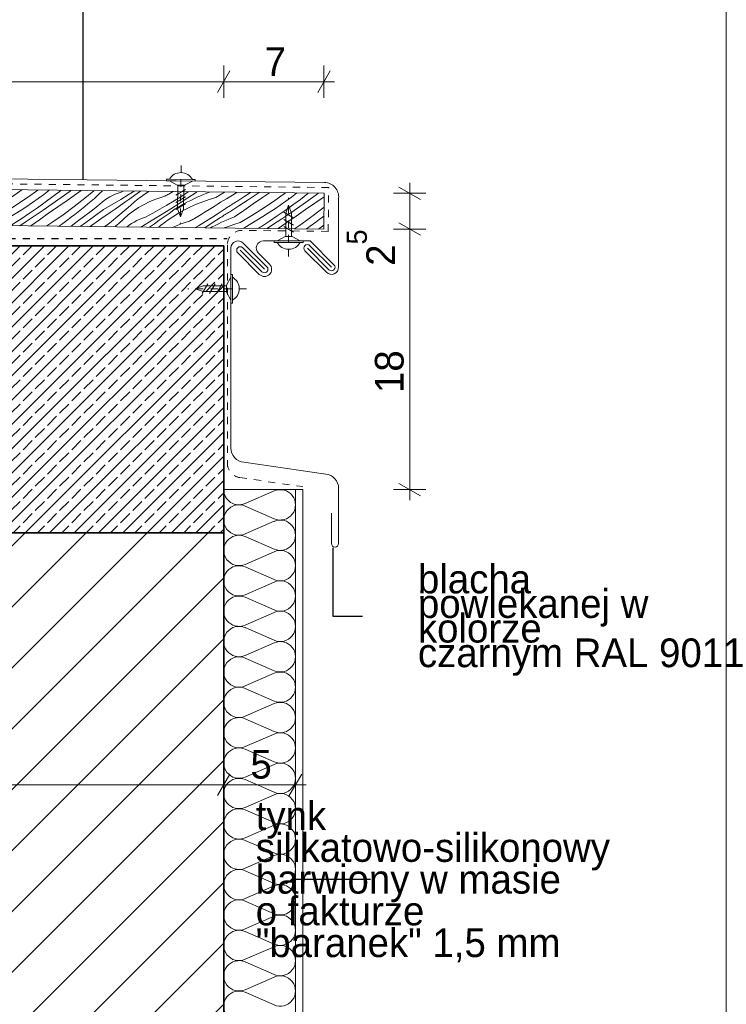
# Model space of a CAD drawing. Extents: x -109972 to -86652, y 98618 to 122888.
# Tile 24 of 74: x -96298 to -95805, y 106940 to 107626. Entities that reach past the tile are written whole.
import ezdxf

# ---------------------------------------------------------------- set-up
doc = ezdxf.new("R2010")
doc.units = 0
doc.header["$MEASUREMENT"] = 0
doc.linetypes.add('Dashed', pattern=[56.444445, 28.222222, -28.222222])
doc.linetypes.add('Hidden Line', pattern=[10, 5, -5])
for name, color, linetype, lineweight in [('A-Opisy_Nr_Pióra__21', 7, 'Continuous', 13), ('Arch konstrukcja dachu_Nr_Pióra__21', 7, 'Continuous', 13), ('ARCH TABELA_Nr_Pióra__21', 7, 'Continuous', 13), ('Arch wykończenie_Nr_Pióra__46', 5, 'Continuous', 13), ('Arch wymiary_Nr_Pióra__21', 7, 'Continuous', 13), ('Arch ściany nośne_Nr_Pióra__21', 7, 'Continuous', 13), ('Arch ściany nośne_Nr_Pióra__27', 7, 'Continuous', 35), ('INWENT.ŚCIANY_Nr_Pióra__1', 7, 'Continuous', 25), ('INWENT.ŚCIANY_Nr_Pióra__21', 7, 'Continuous', 13)]:
    doc.layers.add(name, color=color, linetype=linetype, lineweight=lineweight)
doc.layers.add('Arch ocieplenie', color=7, linetype='Continuous')
doc.layers.add('Arch wymiary', color=7, linetype='Continuous')
for name, color, linetype, lineweight, true_color in [('Arch ocieplenie_Nr_Pióra__24', 7, 'Continuous', 13, 0x029e21), ('Arch stropy_Nr_Pióra__3', 7, 'Continuous', 18, 0xff6600), ('Arch wykończenie_Nr_Pióra__14', 7, 'Continuous', 18, 0xbd8b17), ('arch wypelnienia_Nr_Pióra__104', 7, 'Continuous', 13, 0x876532)]:
    doc.layers.add(name, color=color, linetype=linetype, lineweight=lineweight, true_color=true_color)
doc.styles.add('GENERATED_STYLE_2', font='txt')
doc.styles.add('GENERATED_STYLE_3', font='txt')
doc.styles.add('GENERATED_STYLE_4', font='txt')
doc.dimstyles.new('GENERATED_STYLE__3', dxfattribs={"dimtxt": 20, "dimasz": 11.4, "dimexe": 0.18, "dimexo": 0, "dimgap": 0.09, "dimtad": 1, "dimdec": 0, "dimlfac": 0.1, "dimzin": 0, "dimdsep": 46, "dimtxsty": 'GENERATED_STYLE_2', "dimblk": 'ARROWHEAD_2', "dimblk1": 'ARROWHEAD_2', "dimblk2": 'ARROWHEAD_2', "dimcen": 0.09, "dimclrd": 7, "dimclre": 7, "dimclrt": 7, "dimazin": 0, "dimtfac": 1, "dimtdec": 4, "dimtmove": 0, "dimatfit": 3, "dimfxl": 0, "dimtolj": 1, "dimtzin": 0, "dimarcsym": 0})
doc.dimstyles.new('GENERATED_STYLE__4', dxfattribs={"dimtxt": 20, "dimasz": 11.4, "dimexe": 0.18, "dimexo": 0, "dimgap": 0.09, "dimtad": 1, "dimtih": 1, "dimtoh": 1, "dimdec": 0, "dimlfac": 0.1, "dimzin": 0, "dimdsep": 46, "dimtxsty": 'GENERATED_STYLE_2', "dimblk": 'ARROWHEAD_2', "dimblk1": 'ARROWHEAD_2', "dimblk2": 'ARROWHEAD_2', "dimcen": 0.09, "dimclrd": 7, "dimclre": 7, "dimclrt": 7, "dimazin": 0, "dimtfac": 1, "dimtdec": 4, "dimtmove": 0, "dimatfit": 3, "dimfxl": 0, "dimtolj": 1, "dimtzin": 0, "dimarcsym": 0})
doc.dimstyles.new('GENERATED_STYLE__5', dxfattribs={"dimtxt": 0.18, "dimasz": 27.36, "dimexe": 0.18, "dimexo": 0.0625, "dimgap": 0.09, "dimtad": 0, "dimtih": 1, "dimtoh": 1, "dimdec": 4, "dimzin": 0, "dimdsep": 46, "dimcen": 0.09, "dimadec": 0, "dimazin": 0, "dimtfac": 1, "dimtdec": 4, "dimtmove": 0, "dimatfit": 3, "dimldrblk": 'ARROWHEAD_5', "dimfxl": 0, "dimtolj": 1, "dimtzin": 0, "dimarcsym": 0})

# ---------------------------------------------------------------- blocks, each defined once
blk = doc.blocks.new('*X34')
at = {"layer": 'arch wypelnienia_Nr_Pióra__104', "linetype": 'Continuous'}
for p, q in [((-96331.46, 107504.84), (-96327.21, 107507.43)), ((-96321.84, 107505.25), (-96318.48, 107507.33)), ((-96313.14, 107504.63), (-96309.29, 107507.23)), ((-96304.51, 107506.21), (-96303.1, 107507.16)), ((-96300.91, 107503.72), (-96296.08, 107507.08)), ((-96292.21, 107501.71), (-96284.82, 107506.96)), ((-96278.44, 107505.73), (-96276.94, 107506.87)), ((-96274.47, 107502.42), (-96269.2, 107506.4)), ((-96269.2, 107506.4), (-96268.71, 107506.78)), ((-96262.46, 107506.29), (-96261.91, 107506.7)), ((-96258.02, 107504.27), (-96254.65, 107506.62)), ((-96252.16, 107501.43), (-96245.96, 107506.53)), ((-96242.41, 107504.16), (-96239.77, 107506.46)), ((-96332.39, 107498.88), (-96330.16, 107500.34)), ((-96330.16, 107500.34), (-96325.98, 107502.76)), ((-96325.98, 107502.76), (-96321.84, 107505.25)), ((-96321.48, 107499.22), (-96320.54, 107499.82)), ((-96320.54, 107499.82), (-96319.61, 107500.42)), ((-96319.61, 107500.42), (-96318.67, 107501.02)), ((-96318.67, 107501.02), (-96313.14, 107504.63)), ((-96317.28, 107497.85), (-96310.87, 107501.99)), ((-96310.87, 107501.99), (-96304.51, 107506.21)), ((-96307.37, 107499.24), (-96300.91, 107503.72)), ((-96300.13, 107496.36), (-96292.21, 107501.71)), ((-96288.61, 107498.36), (-96284.66, 107501.15)), ((-96284.66, 107501.15), (-96280.76, 107503.99)), ((-96280.76, 107503.99), (-96278.44, 107505.73)), ((-96279.8, 107498.5), (-96274.47, 107502.42)), ((-96274.87, 107497.4), (-96268.64, 107501.81)), ((-96270.94, 107495.28), (-96264.48, 107499.78)), ((-96268.64, 107501.81), (-96262.46, 107506.29)), ((-96264.48, 107499.78), (-96258.02, 107504.27)), ((-96259.69, 107495.53), (-96252.16, 107501.43)), ((-96247.78, 107499.16), (-96245.57, 107501.04)), ((-96245.57, 107501.04), (-96242.41, 107504.16)), ((-96240.14, 107498.55), (-96238.44, 107499.86)), ((-96238.44, 107499.86), (-96236.66, 107501.06)), ((-96236.66, 107501.06), (-96234.82, 107502.17)), ((-96234.82, 107502.17), (-96232.92, 107503.16)), ((-96233.24, 107496.91), (-96227.23, 107500.46)), ((-96232.92, 107503.16), (-96230.97, 107504.05)), ((-96230.97, 107504.05), (-96228.97, 107504.83)), ((-96228.97, 107504.83), (-96226.93, 107505.49)), ((-96227.23, 107500.46), (-96221.25, 107504.06)), ((-96226.93, 107505.49), (-96225.46, 107506.3)), ((-96224.25, 107498.54), (-96220.84, 107500.95)), ((-96221.25, 107504.06), (-96217.74, 107506.21)), ((-96220.84, 107500.95), (-96217.43, 107503.37)), ((-96217.43, 107503.37), (-96214.02, 107505.79)), ((-96217.34, 107498.99), (-96216.27, 107499.85)), ((-96216.27, 107499.85), (-96215.18, 107500.7)), ((-96215.18, 107500.7), (-96214.09, 107501.53)), ((-96214.09, 107501.53), (-96212.99, 107502.35)), ((-96214.02, 107505.79), (-96213.49, 107506.17)), ((-96212.99, 107502.35), (-96211.88, 107503.16)), ((-96207.99, 107505.8), (-96211.88, 107503.16)), ((-96207.51, 107506.1), (-96207.99, 107505.8)), ((-96206.94, 107498.92), (-96202.84, 107500.6)), ((-96202.84, 107500.6), (-96198.63, 107502.01)), ((-96198.63, 107502.01), (-96197.88, 107502.25)), ((-96197.88, 107502.25), (-96197.14, 107502.52)), ((-96197.14, 107502.52), (-96196.4, 107502.81)), ((-96196.4, 107502.81), (-96195.68, 107503.13)), ((-96195.68, 107503.13), (-96194.97, 107503.47)), ((-96194.97, 107503.47), (-96194.27, 107503.84)), ((-96194.27, 107503.84), (-96193.59, 107504.23)), ((-96193.59, 107504.23), (-96192.91, 107504.65)), ((-96192.91, 107504.65), (-96190.76, 107505.92)), ((-96190.07, 107499.47), (-96185.2, 107502.47)), ((-96186.43, 107497.73), (-96180.57, 107501.53)), ((-96185.2, 107502.47), (-96180.37, 107505.53)), ((-96178.4, 107499.83), (-96180.58, 107498.7)), ((-96180.57, 107501.53), (-96174.74, 107505.37)), ((-96180.37, 107505.53), (-96179.96, 107505.8)), ((-96176.2, 107500.91), (-96178.4, 107499.83)), ((-96173.98, 107501.96), (-96176.2, 107500.91)), ((-96174.74, 107505.37), (-96174.15, 107505.73)), ((-96171.74, 107502.98), (-96173.98, 107501.96)), ((-96169.49, 107503.96), (-96171.74, 107502.98)), ((-96165.51, 107500.43), (-96169.95, 107498.9)), ((-96167.23, 107504.9), (-96169.49, 107503.96)), ((-96165.36, 107505.63), (-96167.23, 107504.9)), ((-96161, 107501.76), (-96165.51, 107500.43)), ((-96161, 107501.76), (-96154.83, 107505.52)), ((-96157.75, 107498.45), (-96153.57, 107500.87)), ((-96153.57, 107500.87), (-96149.43, 107503.35)), ((-96149.43, 107503.35), (-96146.09, 107505.42)), ((-96146.26, 107499.12), (-96140.73, 107502.74)), ((-96144.87, 107495.95), (-96138.46, 107500.1)), ((-96140.73, 107502.74), (-96136.9, 107505.32)), ((-96138.46, 107500.1), (-96132.1, 107504.31)), ((-96134.96, 107497.34), (-96128.5, 107501.83)), ((-96132.1, 107504.31), (-96130.71, 107505.25)), ((-96128.5, 107501.83), (-96123.69, 107505.17)), ((-96127.72, 107494.47), (-96119.8, 107499.82)), ((-96119.8, 107499.82), (-96112.42, 107505.05)), ((-96112.25, 107499.25), (-96108.35, 107502.1)), ((-96108.35, 107502.1), (-96106.03, 107503.84)), ((-96107.39, 107496.61), (-96102.06, 107500.52)), ((-96106.03, 107503.84), (-96104.55, 107504.96)), ((-96102.46, 107495.51), (-96096.23, 107499.92)), ((-96102.06, 107500.52), (-96096.79, 107504.51)), ((-96096.79, 107504.51), (-96096.32, 107504.87)), ((-96096.23, 107499.92), (-96090.05, 107504.4)), ((-96092.07, 107497.88), (-96085.61, 107502.38)), ((-96090.05, 107504.4), (-96089.52, 107504.79)), ((-96085.61, 107502.38), (-96085.41, 107502.52)), ((-96341.46, 107493.17), (-96341.41, 107493.21)), ((-96341.41, 107493.21), (-96339.14, 107494.6)), ((-96339.14, 107494.6), (-96336.88, 107496.01)), ((-96336.88, 107496.01), (-96334.63, 107497.44)), ((-96335.73, 107489.99), (-96330.94, 107493.1)), ((-96334.63, 107497.44), (-96332.39, 107498.88)), ((-96330.94, 107493.1), (-96326.18, 107496.27)), ((-96326.18, 107496.27), (-96325.24, 107496.86)), ((-96326.12, 107492.29), (-96325.32, 107492.78)), ((-96325.32, 107492.78), (-96324.53, 107493.27)), ((-96325.24, 107496.86), (-96324.3, 107497.45)), ((-96324.53, 107493.27), (-96323.73, 107493.77)), ((-96324.3, 107497.45), (-96323.36, 107498.04)), ((-96323.73, 107493.77), (-96317.28, 107497.85)), ((-96323.36, 107498.04), (-96322.42, 107498.63)), ((-96322.42, 107498.63), (-96321.48, 107499.22)), ((-96320.3, 107490.26), (-96313.84, 107494.75)), ((-96313.84, 107494.75), (-96307.37, 107499.24)), ((-96308.18, 107491.2), (-96300.13, 107496.36)), ((-96300.69, 107490.36), (-96296.62, 107492.97)), ((-96296.62, 107492.97), (-96292.59, 107495.63)), ((-96292.59, 107495.63), (-96288.61, 107498.36)), ((-96290.61, 107490.9), (-96285.18, 107494.66)), ((-96287.46, 107488.77), (-96281.14, 107493.05)), ((-96285.18, 107494.66), (-96279.8, 107498.5)), ((-96281.14, 107493.05), (-96274.87, 107497.4)), ((-96277.4, 107490.79), (-96270.94, 107495.28)), ((-96267.36, 107489.82), (-96259.69, 107495.53)), ((-96256.78, 107491.84), (-96254.51, 107493.64)), ((-96254.51, 107493.64), (-96252.25, 107495.46)), ((-96252.25, 107495.46), (-96250.01, 107497.3)), ((-96252.15, 107488.97), (-96246.93, 107493.03)), ((-96250.01, 107497.3), (-96247.78, 107499.16)), ((-96246.93, 107493.03), (-96241.77, 107497.16)), ((-96245.41, 107488.86), (-96239.28, 107493.4)), ((-96241.77, 107497.16), (-96240.14, 107498.55)), ((-96239.28, 107493.4), (-96233.24, 107496.91)), ((-96234.52, 107491.34), (-96231.09, 107493.74)), ((-96231.09, 107493.74), (-96227.67, 107496.14)), ((-96227.72, 107490.07), (-96220.48, 107496.32)), ((-96227.67, 107496.14), (-96224.25, 107498.54)), ((-96220.48, 107496.32), (-96219.44, 107497.22)), ((-96219.44, 107497.22), (-96218.4, 107498.11)), ((-96218.48, 107492.32), (-96214.78, 107494.77)), ((-96218.4, 107498.11), (-96217.34, 107498.99)), ((-96214.78, 107494.77), (-96210.93, 107496.97)), ((-96210.93, 107496.97), (-96206.94, 107498.92)), ((-96204.88, 107490.82), (-96199.91, 107493.65)), ((-96199.91, 107493.65), (-96194.97, 107496.53)), ((-96198.24, 107490.28), (-96192.32, 107493.98)), ((-96194.97, 107496.53), (-96190.07, 107499.47)), ((-96193.57, 107490.78), (-96190.17, 107493.21)), ((-96192.32, 107493.98), (-96186.43, 107497.73)), ((-96190.17, 107493.21), (-96189.29, 107493.83)), ((-96189.29, 107493.83), (-96188.39, 107494.43)), ((-96188.39, 107494.43), (-96187.48, 107495)), ((-96187.48, 107495), (-96186.56, 107495.55)), ((-96182.83, 107493.14), (-96186.93, 107490.85)), ((-96186.56, 107495.55), (-96185.62, 107496.09)), ((-96185.62, 107496.09), (-96184.67, 107496.59)), ((-96184.67, 107496.59), (-96183.71, 107497.08)), ((-96183.71, 107497.08), (-96182.74, 107497.55)), ((-96178.62, 107495.25), (-96182.83, 107493.14)), ((-96180.58, 107498.7), (-96182.74, 107497.55)), ((-96174.33, 107497.17), (-96178.62, 107495.25)), ((-96169.95, 107498.9), (-96174.33, 107497.17)), ((-96169, 107491.31), (-96166.73, 107492.71)), ((-96166.73, 107492.71), (-96164.47, 107494.12)), ((-96164.47, 107494.12), (-96162.22, 107495.55)), ((-96162.22, 107495.55), (-96159.98, 107496.99)), ((-96159.98, 107496.99), (-96157.75, 107498.45)), ((-96158.53, 107491.21), (-96153.77, 107494.38)), ((-96153.77, 107494.38), (-96152.83, 107494.97)), ((-96152.83, 107494.97), (-96151.89, 107495.55)), ((-96151.89, 107495.55), (-96150.95, 107496.14)), ((-96151.32, 107491.87), (-96144.87, 107495.95)), ((-96150.95, 107496.14), (-96150.01, 107496.73)), ((-96150.01, 107496.73), (-96149.07, 107497.33)), ((-96149.07, 107497.33), (-96148.13, 107497.92)), ((-96148.13, 107497.92), (-96147.19, 107498.52)), ((-96147.89, 107488.37), (-96141.43, 107492.85)), ((-96147.19, 107498.52), (-96146.26, 107499.12)), ((-96141.43, 107492.85), (-96134.96, 107497.34)), ((-96135.77, 107489.3), (-96127.72, 107494.47)), ((-96124.21, 107491.07), (-96120.18, 107493.74)), ((-96120.18, 107493.74), (-96116.2, 107496.47)), ((-96118.2, 107489), (-96112.77, 107492.77)), ((-96116.2, 107496.47), (-96112.25, 107499.25)), ((-96112.77, 107492.77), (-96107.39, 107496.61)), ((-96108.73, 107491.16), (-96102.46, 107495.51)), ((-96104.99, 107488.89), (-96098.53, 107493.38)), ((-96098.53, 107493.38), (-96092.07, 107497.88)), ((-96094.95, 107487.92), (-96087.28, 107493.64)), ((-96087.28, 107493.64), (-96085.49, 107495.04)), ((-96341.46, 107486.38), (-96340.56, 107486.93)), ((-96341.06, 107482.66), (-96335.93, 107485.99)), ((-96340.56, 107486.93), (-96335.73, 107489.99)), ((-96335.93, 107485.99), (-96330.1, 107489.84)), ((-96329.34, 107486.43), (-96331.55, 107485.38)), ((-96330.1, 107489.84), (-96329.3, 107490.32)), ((-96327.1, 107487.44), (-96329.34, 107486.43)), ((-96329.3, 107490.32), (-96328.51, 107490.81)), ((-96328.51, 107490.81), (-96327.71, 107491.3)), ((-96327.71, 107491.3), (-96326.91, 107491.79)), ((-96324.85, 107488.42), (-96327.1, 107487.44)), ((-96326.91, 107491.79), (-96326.12, 107492.29)), ((-96322.58, 107489.36), (-96324.85, 107488.42)), ((-96320.3, 107490.26), (-96322.58, 107489.36)), ((-96316.35, 107486.23), (-96320.87, 107484.89)), ((-96316.35, 107486.23), (-96308.18, 107491.2)), ((-96308.93, 107485.33), (-96304.79, 107487.82)), ((-96304.79, 107487.82), (-96300.69, 107490.36)), ((-96301.62, 107483.59), (-96296.09, 107487.2)), ((-96296.09, 107487.2), (-96290.61, 107490.9)), ((-96293.82, 107484.56), (-96287.46, 107488.77)), ((-96289.91, 107482.09), (-96283.86, 107486.29)), ((-96283.86, 107486.29), (-96277.4, 107490.79)), ((-96275.15, 107484.28), (-96267.36, 107489.82)), ((-96267.61, 107483.72), (-96263.71, 107486.56)), ((-96263.71, 107486.56), (-96261.38, 107488.3)), ((-96261.38, 107488.3), (-96259.08, 107490.06)), ((-96259.08, 107490.06), (-96256.78, 107491.84)), ((-96257.42, 107484.99), (-96252.15, 107488.97)), ((-96251.59, 107484.38), (-96245.41, 107488.86)), ((-96247.43, 107482.34), (-96240.97, 107486.84)), ((-96240.97, 107486.84), (-96234.52, 107491.34)), ((-96235.11, 107484), (-96227.72, 107490.07)), ((-96228.52, 107483.61), (-96225.36, 107486.73)), ((-96225.36, 107486.73), (-96222.01, 107489.64)), ((-96222.01, 107489.64), (-96218.48, 107492.32)), ((-96215.87, 107485.73), (-96213.92, 107486.62)), ((-96213.92, 107486.62), (-96211.92, 107487.4)), ((-96211.92, 107487.4), (-96209.88, 107488.06)), ((-96210.18, 107483.03), (-96204.19, 107486.63)), ((-96209.88, 107488.06), (-96204.88, 107490.82)), ((-96204.19, 107486.63), (-96198.24, 107490.28)), ((-96203.78, 107483.52), (-96200.37, 107485.94)), ((-96200.37, 107485.94), (-96196.97, 107488.36)), ((-96196.97, 107488.36), (-96193.57, 107490.78)), ((-96190.94, 107488.37), (-96194.82, 107485.73)), ((-96186.93, 107490.85), (-96190.94, 107488.37)), ((-96178.63, 107485.7), (-96177.92, 107486.04)), ((-96177.92, 107486.04), (-96177.22, 107486.41)), ((-96177.22, 107486.41), (-96176.53, 107486.8)), ((-96176.53, 107486.8), (-96175.86, 107487.22)), ((-96175.86, 107487.22), (-96173.57, 107488.57)), ((-96173.57, 107488.57), (-96171.28, 107489.93)), ((-96171.28, 107489.93), (-96169, 107491.31)), ((-96168.15, 107485.04), (-96163.32, 107488.1)), ((-96163.52, 107484.1), (-96157.69, 107487.94)), ((-96163.32, 107488.1), (-96158.53, 107491.21)), ((-96157.69, 107487.94), (-96156.89, 107488.43)), ((-96156.89, 107488.43), (-96156.09, 107488.92)), ((-96156.09, 107488.92), (-96155.3, 107489.41)), ((-96155.3, 107489.41), (-96154.5, 107489.9)), ((-96152.44, 107486.53), (-96154.69, 107485.55)), ((-96154.5, 107489.9), (-96153.71, 107490.39)), ((-96153.71, 107490.39), (-96152.91, 107490.88)), ((-96152.91, 107490.88), (-96152.12, 107491.38)), ((-96150.17, 107487.47), (-96152.44, 107486.53)), ((-96152.12, 107491.38), (-96151.32, 107491.87)), ((-96147.89, 107488.37), (-96150.17, 107487.47)), ((-96143.94, 107484.33), (-96135.77, 107489.3)), ((-96136.52, 107483.44), (-96132.38, 107485.92)), ((-96132.38, 107485.92), (-96128.28, 107488.47)), ((-96128.28, 107488.47), (-96124.21, 107491.07)), ((-96123.68, 107485.31), (-96118.2, 107489)), ((-96121.41, 107482.67), (-96115.05, 107486.88)), ((-96115.05, 107486.88), (-96108.73, 107491.16)), ((-96111.45, 107484.4), (-96104.99, 107488.89)), ((-96102.74, 107482.39), (-96094.95, 107487.92)), ((-96091.3, 107484.67), (-96088.97, 107486.41)), ((-96088.97, 107486.41), (-96086.67, 107488.16)), ((-96086.67, 107488.16), (-96085.56, 107489.02)), ((-96335.94, 107483.17), (-96336.96, 107482.62)), ((-96333.75, 107484.29), (-96335.94, 107483.17)), ((-96331.55, 107485.38), (-96333.75, 107484.29)), ((-96325.31, 107483.36), (-96327.46, 107482.51)), ((-96320.87, 107484.89), (-96325.31, 107483.36)), ((-96313.96, 107482.36), (-96313.11, 107482.91)), ((-96313.11, 107482.91), (-96308.93, 107485.33)), ((-96303.71, 107482.24), (-96303.49, 107482.39)), ((-96303.49, 107482.39), (-96302.55, 107482.99)), ((-96302.55, 107482.99), (-96301.62, 107483.59)), ((-96297.51, 107482.18), (-96293.82, 107484.56)), ((-96278.59, 107481.96), (-96275.15, 107484.28)), ((-96270.23, 107481.87), (-96267.61, 107483.72)), ((-96261.79, 107481.77), (-96257.42, 107484.99)), ((-96255.37, 107481.7), (-96251.59, 107484.38)), ((-96248.46, 107481.62), (-96247.43, 107482.34)), ((-96238.29, 107481.51), (-96235.11, 107484)), ((-96231.09, 107481.43), (-96230.73, 107481.73)), ((-96230.73, 107481.73), (-96228.52, 107483.61)), ((-96222.81, 107481.34), (-96221.39, 107482.43)), ((-96221.39, 107482.43), (-96219.61, 107483.63)), ((-96219.61, 107483.63), (-96217.77, 107484.74)), ((-96217.77, 107484.74), (-96215.87, 107485.73)), ((-96213.23, 107481.23), (-96210.18, 107483.03)), ((-96207.13, 107481.16), (-96203.78, 107483.52)), ((-96200.85, 107481.09), (-96200.28, 107481.56)), ((-96200.28, 107481.56), (-96199.21, 107482.42)), ((-96199.21, 107482.42), (-96198.13, 107483.27)), ((-96198.13, 107483.27), (-96197.04, 107484.1)), ((-96197.04, 107484.1), (-96195.94, 107484.92)), ((-96195.94, 107484.92), (-96194.82, 107485.73)), ((-96190.93, 107480.98), (-96189.89, 107481.48)), ((-96189.89, 107481.48), (-96185.79, 107483.17)), ((-96185.79, 107483.17), (-96181.58, 107484.58)), ((-96181.58, 107484.58), (-96180.83, 107484.82)), ((-96180.83, 107484.82), (-96180.09, 107485.09)), ((-96180.09, 107485.09), (-96179.35, 107485.38)), ((-96179.35, 107485.38), (-96178.63, 107485.7)), ((-96175.09, 107480.8), (-96173.02, 107482.04)), ((-96173.02, 107482.04), (-96168.15, 107485.04)), ((-96168.72, 107480.73), (-96163.52, 107484.1)), ((-96163.53, 107481.27), (-96164.63, 107480.68)), ((-96161.34, 107482.4), (-96163.53, 107481.27)), ((-96159.14, 107483.48), (-96161.34, 107482.4)), ((-96156.93, 107484.53), (-96159.14, 107483.48)), ((-96154.69, 107485.55), (-96156.93, 107484.53)), ((-96152.9, 107481.47), (-96155.16, 107480.57)), ((-96148.45, 107483), (-96152.9, 107481.47)), ((-96143.94, 107484.33), (-96148.45, 107483)), ((-96141.61, 107480.42), (-96140.7, 107481.02)), ((-96140.7, 107481.02), (-96136.52, 107483.44)), ((-96131.37, 107480.31), (-96131.08, 107480.49)), ((-96131.08, 107480.49), (-96130.14, 107481.09)), ((-96130.14, 107481.09), (-96129.21, 107481.69)), ((-96129.21, 107481.69), (-96123.68, 107485.31)), ((-96125.17, 107480.24), (-96121.41, 107482.67)), ((-96117.56, 107480.15), (-96111.45, 107484.4)), ((-96106.24, 107480.02), (-96102.74, 107482.39)), ((-96097.88, 107479.93), (-96095.2, 107481.82)), ((-96095.2, 107481.82), (-96091.3, 107484.67)), ((-96089.44, 107479.84), (-96085.63, 107482.63))]:
    blk.add_line(p, q, dxfattribs=at)
blk = doc.blocks.new('Wypełnienie_17')
at = {"layer": 'arch wypelnienia_Nr_Pióra__104', "linetype": 'Dashed'}
blk.add_blockref('*X34', (0, 0), dxfattribs=at)
blk = doc.blocks.new('Izolacja cieplna 14_7', base_point=(-96155.46, 105668.24))
at = {"layer": 'Arch ocieplenie_Nr_Pióra__24', "linetype": 'Continuous'}
for p, q in [((-96140.56, 107288.55), (-96120.36, 107297.36)), ((-96120.36, 107277.97), (-96140.56, 107286.77)), ((-96140.56, 107267.38), (-96120.36, 107276.19)), ((-96120.36, 107256.8), (-96140.56, 107265.6)), ((-96140.56, 107246.21), (-96120.36, 107255.02)), ((-96120.36, 107235.63), (-96140.56, 107244.44)), ((-96140.56, 107225.04), (-96120.36, 107233.85)), ((-96120.36, 107214.46), (-96140.56, 107223.27)), ((-96140.56, 107203.88), (-96120.36, 107212.68)), ((-96120.36, 107193.29), (-96140.56, 107202.1)), ((-96140.56, 107182.71), (-96120.36, 107191.51)), ((-96120.36, 107172.12), (-96140.56, 107180.93)), ((-96140.56, 107161.54), (-96120.36, 107170.34)), ((-96120.36, 107150.95), (-96140.56, 107159.76)), ((-96140.56, 107140.37), (-96120.36, 107149.18)), ((-96120.36, 107129.78), (-96140.56, 107138.59)), ((-96140.56, 107119.2), (-96120.36, 107128.01)), ((-96120.36, 107108.62), (-96140.56, 107117.42)), ((-96140.56, 107098.03), (-96120.36, 107106.84)), ((-96120.36, 107087.45), (-96140.56, 107096.25)), ((-96140.56, 107076.86), (-96120.36, 107085.67)), ((-96120.36, 107066.28), (-96140.56, 107075.08)), ((-96140.56, 107055.69), (-96120.36, 107064.5)), ((-96120.36, 107045.11), (-96140.56, 107053.92)), ((-96140.56, 107034.52), (-96120.36, 107043.33)), ((-96120.36, 107023.94), (-96140.56, 107032.75)), ((-96140.56, 107013.36), (-96120.36, 107022.16)), ((-96120.36, 107002.77), (-96140.56, 107011.58)), ((-96140.56, 106992.19), (-96120.36, 107000.99)), ((-96120.36, 106981.6), (-96140.56, 106990.41)), ((-96140.56, 106971.02), (-96120.36, 106979.82)), ((-96120.36, 106960.43), (-96140.56, 106969.24)), ((-96140.56, 106949.85), (-96120.36, 106958.66)), ((-96120.36, 106939.26), (-96140.56, 106948.07))]:
    blk.add_line(p, q, dxfattribs=at)
for centre, start_param, end_param in [((-96144.83, 107298.25), 0, 1.983589), ((-96116.09, 107287.66), 1.158003, 5.125183), ((-96144.83, 107277.08), 4.299595, 8.266774), ((-96116.09, 107266.49), 1.158003, 5.125183), ((-96144.83, 107255.91), 4.299595, 8.266774), ((-96116.09, 107245.32), 1.158003, 5.125183), ((-96144.83, 107234.74), 4.299595, 8.266774), ((-96116.09, 107224.16), 1.158003, 5.125183), ((-96144.83, 107213.57), 4.299595, 8.266774), ((-96116.09, 107202.99), 1.158003, 5.125183), ((-96144.83, 107192.4), 4.299595, 8.266774), ((-96116.09, 107181.82), 1.158003, 5.125183), ((-96144.83, 107171.23), 4.299595, 8.266774), ((-96116.09, 107160.65), 1.158003, 5.125183), ((-96144.83, 107150.06), 4.299595, 8.266774), ((-96116.09, 107139.48), 1.158003, 5.125183), ((-96144.83, 107128.9), 4.299595, 8.266774), ((-96116.09, 107118.31), 1.158003, 5.125183), ((-96144.83, 107107.73), 4.299595, 8.266774), ((-96116.09, 107097.14), 1.158003, 5.125183), ((-96144.83, 107086.56), 4.299595, 8.266774), ((-96116.09, 107075.97), 1.158003, 5.125183), ((-96144.83, 107065.39), 4.299595, 8.266774), ((-96116.09, 107054.8), 1.158003, 5.125183), ((-96144.83, 107044.22), 4.299595, 8.266774), ((-96116.09, 107033.64), 1.158003, 5.125183), ((-96144.83, 107023.05), 4.299595, 8.266774), ((-96116.09, 107012.47), 1.158003, 5.125183), ((-96144.83, 107001.88), 4.299595, 8.266774), ((-96116.09, 106991.3), 1.158003, 5.125183), ((-96144.83, 106980.71), 4.299595, 8.266774), ((-96116.09, 106970.13), 1.158003, 5.125183), ((-96144.83, 106959.54), 4.299595, 8.266774), ((-96116.09, 106948.96), 1.158003, 5.125183), ((-96144.83, 106938.38), 4.299595, 8.266774)]:
    blk.add_ellipse(centre, major_axis=(-10.63, 0), ratio=0.995353, start_param=start_param, end_param=end_param, dxfattribs=at)
blk = doc.blocks.new('*D135')
at = {"layer": 'Arch wymiary_Nr_Pióra__21', "linetype": 'Continuous'}
for p, q in [((-96014.66, 107479.79), (-96037.16, 107479.79)), ((-96033.41, 107484.12), (-96018.41, 107475.46)), ((-96025.91, 107298.25), (-96025.91, 107479.79)), ((-96033.41, 107302.58), (-96018.41, 107293.92)), ((-96014.66, 107298.25), (-96037.16, 107298.25)), ((-96025.91, 107290.91), (-96025.91, 107298.25))]:
    blk.add_line(p, q, dxfattribs=at)
at = {"layer": 'Arch wymiary_Nr_Pióra__21', "char_height": 20, "attachment_point": 7, "rotation": 90}
for s, insert, style in [('{2\\A1{\\H0.7x;\\S5^  ;}}', (-96036.16, 107454.21), 'GENERATED_STYLE_3'), ('{18}', (-96029.91, 107365.6), 'GENERATED_STYLE_2')]:
    blk.add_mtext(s, dxfattribs=dict(at, insert=insert, style=style))
blk = doc.blocks.new('ARROWHEAD_2')
at = {"color": 0, "linetype": 'Continuous', "lineweight": 0}
for p, q in [((-0.378, -0.655), (0.378, 0.655)), ((0, 0), (-1, 0))]:
    blk.add_line(p, q, dxfattribs=at)
blk = doc.blocks.new('*D136')
at = {"layer": 'Arch wymiary_Nr_Pióra__21', "linetype": 'Continuous'}
for p, q in [((-96018.41, 107500.42), (-96033.41, 107509.08)), ((-96025.91, 107504.75), (-96025.91, 107512.08)), ((-96014.66, 107504.75), (-96037.16, 107504.75)), ((-96025.91, 107479.79), (-96025.91, 107504.75)), ((-96014.66, 107479.79), (-96037.16, 107479.79)), ((-96033.41, 107484.12), (-96018.41, 107475.46))]:
    blk.add_line(p, q, dxfattribs=at)
at = {"layer": 'Arch wymiary_Nr_Pióra__21', "char_height": 20, "attachment_point": 7, "rotation": 90}
for s, insert, style in [('{2\\A1{\\H0.7x;\\S5^  ;}}', (-96036.16, 107454.21), 'GENERATED_STYLE_3'), ('{18}', (-96029.91, 107365.6), 'GENERATED_STYLE_2')]:
    blk.add_mtext(s, dxfattribs=dict(at, insert=insert, style=style))
blk = doc.blocks.new('*D138')
at = {"layer": 'Arch wymiary_Nr_Pióra__21', "linetype": 'Continuous'}
for p, q in [((-96585.46, 107081.39), (-96585.46, 107103.89)), ((-96535.46, 107081.39), (-96535.46, 107103.89)), ((-96581.13, 107100.14), (-96589.79, 107085.14)), ((-96531.13, 107100.14), (-96539.79, 107085.14)), ((-96592.8, 107092.64), (-96585.46, 107092.64)), ((-96585.46, 107092.64), (-96535.46, 107092.64))]:
    blk.add_line(p, q, dxfattribs=at)
at = {"layer": 'Arch wymiary_Nr_Pióra__21', "char_height": 20, "attachment_point": 7, "style": 'GENERATED_STYLE_2'}
for s, insert in [('{5}', (-96566.86, 107096.64)), ('{38}', (-96358.26, 107096.64)), ('{5}', (-96136.86, 107096.64))]:
    blk.add_mtext(s, dxfattribs=dict(at, insert=insert))
blk = doc.blocks.new('*D139')
at = {"layer": 'Arch wymiary_Nr_Pióra__21', "linetype": 'Continuous'}
for p, q in [((-96535.46, 107081.39), (-96535.46, 107103.89)), ((-96155.46, 107081.39), (-96155.46, 107103.89)), ((-96531.13, 107100.14), (-96539.79, 107085.14)), ((-96151.13, 107100.14), (-96159.79, 107085.14)), ((-96535.46, 107092.64), (-96155.46, 107092.64))]:
    blk.add_line(p, q, dxfattribs=at)
at = {"layer": 'Arch wymiary_Nr_Pióra__21', "char_height": 20, "attachment_point": 7, "style": 'GENERATED_STYLE_2'}
for s, insert in [('{5}', (-96566.86, 107096.64)), ('{38}', (-96358.26, 107096.64)), ('{5}', (-96136.86, 107096.64))]:
    blk.add_mtext(s, dxfattribs=dict(at, insert=insert))
blk = doc.blocks.new('*D140')
at = {"layer": 'Arch wymiary_Nr_Pióra__21', "linetype": 'Continuous'}
for p, q in [((-96155.46, 107081.39), (-96155.46, 107103.89)), ((-96105.46, 107081.39), (-96105.46, 107103.89)), ((-96151.13, 107100.14), (-96159.79, 107085.14)), ((-96109.79, 107085.14), (-96101.13, 107100.14)), ((-96155.46, 107092.64), (-96105.46, 107092.64)), ((-96105.46, 107092.64), (-96098.12, 107092.64))]:
    blk.add_line(p, q, dxfattribs=at)
at = {"layer": 'Arch wymiary_Nr_Pióra__21', "char_height": 20, "attachment_point": 7, "style": 'GENERATED_STYLE_2'}
for s, insert in [('{5}', (-96566.86, 107096.64)), ('{38}', (-96358.26, 107096.64)), ('{5}', (-96136.86, 107096.64))]:
    blk.add_mtext(s, dxfattribs=dict(at, insert=insert))
blk = doc.blocks.new('*D157')
at = {"layer": 'Arch wymiary_Nr_Pióra__21', "linetype": 'Continuous'}
for p, q in [((-96601.35, 107589.96), (-96610.01, 107574.96)), ((-96605.68, 107571.21), (-96605.68, 107593.71)), ((-96531.13, 107589.96), (-96539.79, 107574.96)), ((-96535.46, 107571.21), (-96535.46, 107593.71)), ((-96613.02, 107582.46), (-96605.68, 107582.46)), ((-96605.68, 107582.46), (-96535.46, 107582.46))]:
    blk.add_line(p, q, dxfattribs=at)
at = {"layer": 'Arch wymiary_Nr_Pióra__21', "char_height": 20, "attachment_point": 7, "style": 'GENERATED_STYLE_2'}
for s, insert in [('{7}', (-96576.97, 107586.46)), ('{38}', (-96358.26, 107586.46)), ('{7}', (-96126.96, 107586.46))]:
    blk.add_mtext(s, dxfattribs=dict(at, insert=insert))
blk = doc.blocks.new('*D158')
at = {"layer": 'Arch wymiary_Nr_Pióra__21', "linetype": 'Continuous'}
for p, q in [((-96531.13, 107589.96), (-96539.79, 107574.96)), ((-96535.46, 107571.21), (-96535.46, 107593.71)), ((-96151.13, 107589.96), (-96159.79, 107574.96)), ((-96155.46, 107571.21), (-96155.46, 107593.71)), ((-96535.46, 107582.46), (-96155.46, 107582.46))]:
    blk.add_line(p, q, dxfattribs=at)
at = {"layer": 'Arch wymiary_Nr_Pióra__21', "char_height": 20, "attachment_point": 7, "style": 'GENERATED_STYLE_2'}
for s, insert in [('{7}', (-96576.97, 107586.46)), ('{38}', (-96358.26, 107586.46)), ('{7}', (-96126.96, 107586.46))]:
    blk.add_mtext(s, dxfattribs=dict(at, insert=insert))
blk = doc.blocks.new('*D159')
at = {"layer": 'Arch wymiary_Nr_Pióra__21', "linetype": 'Continuous'}
for p, q in [((-96151.13, 107589.96), (-96159.79, 107574.96)), ((-96155.46, 107571.21), (-96155.46, 107593.71)), ((-96089.99, 107574.96), (-96081.33, 107589.96)), ((-96085.66, 107571.21), (-96085.66, 107593.71)), ((-96155.46, 107582.46), (-96085.66, 107582.46)), ((-96085.66, 107582.46), (-96078.33, 107582.46))]:
    blk.add_line(p, q, dxfattribs=at)
at = {"layer": 'Arch wymiary_Nr_Pióra__21', "char_height": 20, "attachment_point": 7, "style": 'GENERATED_STYLE_2'}
for s, insert in [('{7}', (-96576.97, 107586.46)), ('{38}', (-96358.26, 107586.46)), ('{7}', (-96126.96, 107586.46))]:
    blk.add_mtext(s, dxfattribs=dict(at, insert=insert))
blk = doc.blocks.new('ARROWHEAD_5')
at = {"color": 0, "linetype": 'Continuous', "lineweight": 0}
blk.add_line((0, 0), (-1, 0), dxfattribs=at)
blk.add_solid([(-1, 0.2679), (0, 0), (-1, -0.2679), (-1, 0.2679)], dxfattribs=at)

msp = doc.modelspace()

# ---------------------------------------------------------------- hatches: boundary and pattern name
at = {"layer": 'Arch ściany nośne_Nr_Pióra__21', "linetype": 'Continuous'}
h = msp.add_hatch(dxfattribs=at)
h.set_pattern_fill('beton_zbrojony', color=256, style=0, pattern_type=2)
h.set_pattern_definition([(45, (0, 0), (-8.4852814, 8.4852814), []), (45, (-4.243, 4.243), (-8.4852814, 8.4852814), [9, -3])])
h.paths.add_polyline_path([(-96535.46, 107468.25), (-96535.46, 107268.25), (-96155.46, 107268.25), (-96155.46, 107468.25), (-96341.46, 107468.25), (-96341.46, 107377.07), (-96349.46, 107377.07), (-96349.46, 107468.25)], flags=0)
h = msp.add_hatch(dxfattribs=at)
h.set_pattern_fill('Common_Brick', color=256, style=0, pattern_type=2)
h.set_pattern_definition([(45, (0, 0), (-21.2132034, 21.2132034), [])])
h.paths.add_polyline_path([(-96535.46, 106848.25), (-96535.46, 107268.25), (-96155.46, 107268.25), (-96155.46, 106848.25)], flags=0)

# ---------------------------------------------------------------- linework, layer by layer
at = {"layer": 'Arch konstrukcja dachu_Nr_Pióra__21', "linetype": 'Hidden Line'}
for p, q in [((-96185.13, 107524.17), (-96185.68, 107483.39)), ((-96110.24, 107460.78), (-96110.24, 107501.57)), ((-96139.67, 107438.25), (-96180.46, 107438.25))]:
    msp.add_line(p, q, dxfattribs=at)
at = {"layer": 'Arch konstrukcja dachu_Nr_Pióra__21', "linetype": 'Continuous'}
for p, q in [((-96195.27, 107513.52), (-96195.26, 107514.52)), ((-96195.27, 107513.52), (-96175.27, 107513.25)), ((-96195.26, 107514.52), (-96193.26, 107514.49)), ((-96187.81, 107510.42), (-96193.27, 107513.49)), ((-96193.26, 107514.49), (-96177.26, 107514.28)), ((-96182.81, 107510.35), (-96177.27, 107513.28)), ((-96177.27, 107514.28), (-96175.26, 107514.25)), ((-96175.26, 107514.25), (-96175.27, 107513.25)), ((-96182, 107507.35), (-96188.77, 107503.42)), ((-96187.81, 107510.42), (-96182.81, 107510.35)), ((-96187.31, 107510.41), (-96187.54, 107494.01)), ((-96183.31, 107510.36), (-96183.54, 107493.96)), ((-96182.06, 107502.35), (-96188.83, 107498.42)), ((-96182.13, 107497.36), (-96188.9, 107493.42)), ((-96187.54, 107494.01), (-96185.61, 107488.39)), ((-96185.61, 107488.39), (-96183.54, 107493.96)), ((-96112.24, 107490.97), (-96110.24, 107496.57)), ((-96110.24, 107496.57), (-96108.24, 107490.97)), ((-96106.88, 107487.55), (-96113.6, 107491.58)), ((-96106.88, 107482.55), (-96113.6, 107486.58)), ((-96112.24, 107474.57), (-96112.24, 107490.97)), ((-96108.24, 107474.57), (-96108.24, 107490.97)), ((-96106.88, 107477.55), (-96113.6, 107481.58)), ((-96112.74, 107474.57), (-96118.24, 107471.57)), ((-96112.74, 107474.57), (-96107.74, 107474.57)), ((-96107.74, 107474.57), (-96102.24, 107471.57)), ((-96120.24, 107471.57), (-96100.24, 107471.57)), ((-96120.24, 107471.57), (-96120.24, 107470.57)), ((-96120.24, 107470.57), (-96118.24, 107470.57)), ((-96118.24, 107470.57), (-96102.24, 107470.57)), ((-96102.25, 107470.57), (-96100.24, 107470.57)), ((-96100.24, 107470.57), (-96100.24, 107471.57)), ((-96153.46, 107440.75), (-96150.46, 107446.25)), ((-96150.46, 107428.25), (-96150.46, 107448.25)), ((-96149.46, 107448.25), (-96150.46, 107448.25)), ((-96149.46, 107446.24), (-96149.46, 107448.25)), ((-96149.46, 107430.25), (-96149.46, 107446.25)), ((-96175.46, 107438.25), (-96169.86, 107440.25)), ((-96169.86, 107436.25), (-96175.46, 107438.25)), ((-96166.45, 107441.6), (-96170.47, 107434.89)), ((-96153.46, 107440.25), (-96169.86, 107440.25)), ((-96161.45, 107441.6), (-96165.47, 107434.89)), ((-96156.45, 107441.6), (-96160.47, 107434.89)), ((-96153.46, 107435.75), (-96153.46, 107440.75)), ((-96153.46, 107436.25), (-96169.86, 107436.25)), ((-96153.46, 107435.75), (-96150.46, 107430.25)), ((-96150.46, 107428.25), (-96149.46, 107428.25)), ((-96149.46, 107428.25), (-96149.46, 107430.25))]:
    msp.add_line(p, q, dxfattribs=at)
for centre, start, end in [((-96185.32, 107510.11), 27.37274, 151.0709), ((-96110.25, 107474.85), 208.15092, 331.84908), ((-96153.74, 107438.24), 298.15092, 61.84908)]:
    msp.add_arc(centre, 9.07, start, end, dxfattribs=at)
at = {"layer": 'Arch stropy_Nr_Pióra__3', "linetype": 'Continuous'}
for p, q in [((-96085.3, 107512.22), (-96605.34, 107518.14)), ((-96075.46, 107501.27), (-96075.46, 107453.24)), ((-96150.46, 107327.3), (-96150.46, 107466.57)), ((-96142.14, 107466.78), (-96127.13, 107451.78)), ((-96125.37, 107453.55), (-96141.92, 107470.1)), ((-96127.78, 107471.57), (-96095.25, 107471.57)), ((-96097.23, 107466.48), (-96082.23, 107451.47)), ((-96095.46, 107468.25), (-96080.46, 107453.24)), ((-96078.69, 107455.01), (-96095.25, 107471.57)), ((-96145.67, 107463.25), (-96130.67, 107448.24)), ((-96143.91, 107465.01), (-96128.9, 107450.01)), ((-96131.32, 107463.03), (-96123.6, 107455.31)), ((-96099, 107464.71), (-96084, 107449.71)), ((-96141.45, 107317.35), (-96084.46, 107309.15)), ((-96075.46, 107260.75), (-96075.46, 107299.2)), ((-96080.46, 107281.97), (-96080.46, 107260.75))]:
    msp.add_line(p, q, dxfattribs=at)
for centre, radius, start, end in [((-96085.41, 107502.22), 10, 354.54795, 89.34859), ((-96145.46, 107466.57), 5, 45, 180), ((-96143.91, 107465.01), 2.5, 45, 225), ((-96127.78, 107466.57), 5, 90, 225), ((-96097.23, 107466.48), 2.5, 45, 225), ((-96127.13, 107451.78), 5, 225, 45), ((-96127.13, 107451.78), 2.5, 225, 45), ((-96080.46, 107453.24), 5, 225, 0), ((-96080.46, 107453.24), 2.5, 225, 45), ((-96140.46, 107327.3), 10, 180, 264.28941), ((-96085.46, 107299.2), 10, 0, 84.28941), ((-96077.96, 107260.75), 2.5, 180, 0)]:
    msp.add_arc(centre, radius, start, end, dxfattribs=at)
at = {"layer": 'ARCH TABELA_Nr_Pióra__21', "linetype": 'Continuous'}
msp.add_line((-95805.46, 107761.44), (-95805.46, 104916.44), dxfattribs=at)
at = {"layer": 'Arch wykończenie_Nr_Pióra__14', "linetype": 'Continuous'}
for p, q in [((-96085.41, 107504.79), (-96605.4, 107510.63)), ((-96085.69, 107479.79), (-96085.41, 107504.79)), ((-96085.69, 107479.79), (-96438.46, 107483.76))]:
    msp.add_line(p, q, dxfattribs=at)
at = {"layer": 'Arch wykończenie_Nr_Pióra__46', "linetype": 'Continuous'}
for p, q in [((-96155.46, 107298.25), (-96100.46, 107298.25)), ((-96105.46, 107298.25), (-96105.46, 105668.24)), ((-96100.46, 107298.25), (-96100.46, 105668.24))]:
    msp.add_line(p, q, dxfattribs=at)
at = {"layer": 'Arch ściany nośne_Nr_Pióra__27', "linetype": 'Continuous'}
for p, q in [((-96535.46, 107468.25), (-96155.46, 107468.25)), ((-96155.46, 107468.25), (-96155.46, 107268.25)), ((-96155.46, 107268.25), (-96535.46, 107268.25)), ((-96535.46, 107268.25), (-96155.46, 107268.25)), ((-96155.46, 107268.25), (-96155.46, 106848.25))]:
    msp.add_line(p, q, dxfattribs=at)
at = {"layer": 'INWENT.ŚCIANY_Nr_Pióra__1', "linetype": 'Hidden Line'}
msp.add_line((-96535.46, 107473.25), (-96152.96, 107473.25), dxfattribs=at)
at = {"layer": 'INWENT.ŚCIANY_Nr_Pióra__21', "linetype": 'Hidden Line'}
for p, q in [((-96082.34, 107508.76), (-96608.36, 107514.67)), ((-96082.68, 107478.22), (-96082.34, 107508.76)), ((-96082.68, 107478.22), (-96142.77, 107478.89)), ((-96152.89, 107468.89), (-96152.89, 107316.56)), ((-96144.31, 107306.66), (-96100.46, 107300.35))]:
    msp.add_line(p, q, dxfattribs=at)
for centre, start, end in [((-96142.89, 107468.89), 89.35625, 180), ((-96142.89, 107316.56), 180, 261.81319)]:
    msp.add_arc(centre, 10, start, end, dxfattribs=at)

# ---------------------------------------------------------------- block references
at = {"layer": 'Arch ocieplenie', "color": 104, "linetype": 'Continuous', "lineweight": 20, "true_color": 0x029e21}
msp.add_blockref('Izolacja cieplna 14_7', (-96155.46, 105668.24), dxfattribs=at)
at = {"layer": 'arch wypelnienia_Nr_Pióra__104', "linetype": 'Dashed'}
msp.add_blockref('Wypełnienie_17', (0, 0), dxfattribs=at)

# ---------------------------------------------------------------- texts
at = {"layer": 'A-Opisy_Nr_Pióra__21', "linetype": 'Continuous', "char_height": 20, "attachment_point": 4, "style": 'GENERATED_STYLE_4'}
for s, insert, width, line_spacing_factor in [('{blacha\\Ppowlekanej w kolorze \\Pczarnym RAL 9011}', (-96020.22, 107207.28), 225.883, 0.514144), ('{tynk \\Psilikatowo-silikonowy \\Pbarwiony w masie \\Po fakturze \\P"baranek" 1,5 mm}', (-96133.17, 107024.96), 219.671, 0.663316)]:
    msp.add_mtext(s, dxfattribs=dict(at, insert=insert, width=width, line_spacing_factor=line_spacing_factor))

# ---------------------------------------------------------------- dimensions: what is measured, and where the dimension line sits
at = {"layer": 'Arch wymiary', "linetype": 'Continuous'}
for base, p1, p2, picture, middle in [((-96605.68, 107582.46), (-96605.68, 107473.75), (-96535.46, 107456.36), '*D157', (-96569.38, 107596.46)), ((-96605.68, 107582.46), (-96535.46, 107456.36), (-96155.46, 107468.25), '*D158', (-96343.08, 107596.46)), ((-96605.68, 107582.46), (-96155.46, 107468.25), (-96085.66, 107479.79), '*D159', (-96119.37, 107596.46)), ((-96585.46, 107092.64), (-96585.46, 107020.57), (-96535.46, 107020.57), '*D138', (-96559.27, 107106.64)), ((-96585.46, 107092.64), (-96535.46, 107020.57), (-96155.46, 107009.18), '*D139', (-96343.08, 107106.64)), ((-96585.46, 107092.64), (-96155.46, 107009.18), (-96105.46, 107010.02), '*D140', (-96129.27, 107106.64))]:
    dim = msp.add_linear_dim(base=base, p1=p1, p2=p2, dimstyle='GENERATED_STYLE__4', dxfattribs=at)
    dim.commit()
    dim.dimension.update_dxf_attribs({"geometry": picture, "text_midpoint": middle})
for p1, p2, picture, middle in [((-96085.66, 107479.79), (-96085.39, 107504.75), '*D136', (-96039.91, 107481.82)), ((-96130.46, 107298.25), (-96085.66, 107479.79), '*D135', (-96039.91, 107380.77))]:
    dim = msp.add_linear_dim(base=(-96025.91, 107298.25), p1=p1, p2=p2, angle=90, dimstyle='GENERATED_STYLE__3', dxfattribs=at)
    dim.commit()
    dim.dimension.update_dxf_attribs({"geometry": picture, "text_midpoint": middle})

# ---------------------------------------------------------------- leaders
at = {"layer": 'A-Opisy_Nr_Pióra__21', "linetype": 'Continuous', "annotation_type": 0, "has_hookline": 1, "hookline_direction": 1}
for points, text_width in [([(-96253.33, 107514.13), (-96253.33, 107691.56), (-96357.45, 107691.56)], 195.24), ([(-96079.39, 107257.72), (-96079.39, 107210.13), (-96058.87, 107210.13)], 195.24), ([(-96105.46, 107026.85), (-96053.22, 107026.85)], 307.62)]:
    msp.add_leader(points, dimstyle='GENERATED_STYLE__5', dxfattribs=dict(at, text_width=text_width))

doc.saveas('drawing.dxf')
